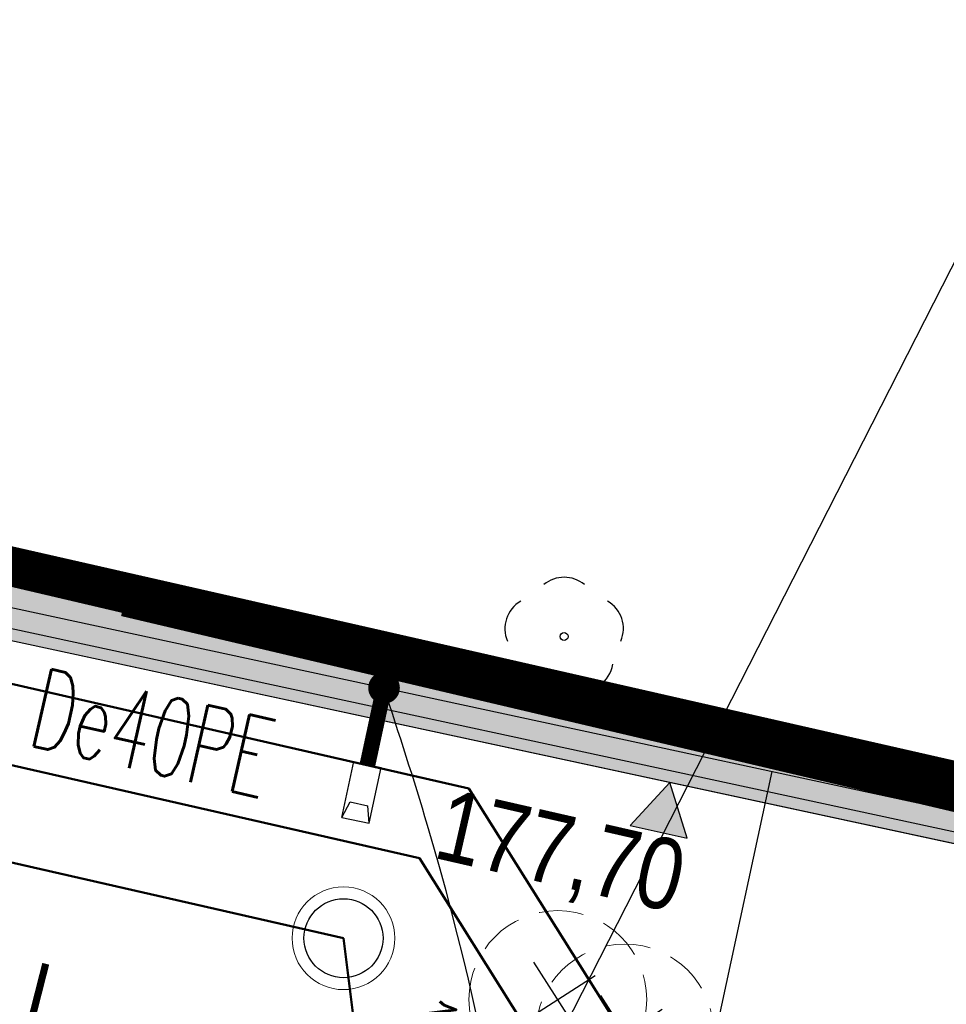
# Model space of a CAD drawing. Header units: metres. Extents: x 964 to 7125, y -212 to 9570.
# Tile 108 of 185: x 1948 to 1960, y 269 to 281. Entities that reach past the tile are written whole.
import ezdxf
from ezdxf import colors
from ezdxf.entities.mleader import LeaderData, LeaderLine
from ezdxf.enums import TextEntityAlignment as Align
from ezdxf.math import Vec2, Vec3

# ---------------------------------------------------------------- set-up
doc = ezdxf.new("R2010")
doc.units = ezdxf.units.M
for name, pattern in [('3901', [0]), ('CENTER2', [1.125, 0.75, -0.125, 0.125, -0.125]), ('CIĄGłA', [0]), ('DASHED', [0.75, 0.5, -0.25])]:
    doc.linetypes.add(name, pattern=pattern)
for name, color, linetype, lineweight in [('- AGP-1_OPISY', 7, 'Continuous', 13), ('_IE', 240, 'Continuous', 9), ('AGP1_granica_opracow', 7, 'Continuous', 15), ('AGP1_HATCH', 7, 'Continuous', 5), ('AGP1_KRAWEZNIKI NOWE', 7, 'Continuous', 30), ('AGP1_OPISY', 7, 'Continuous', 13), ('AGP1_ZIELEN', 1, 'Continuous', 15), ('IS', 7, 'Continuous', 15), ('IS-G', 40, 'Continuous', 50), ('IS-G-opis', 46, 'Continuous', 30), ('IS-KD-opis-rzedne', 96, 'Continuous', 30), ('IS-KS', 34, 'Continuous', 50), ('IS-KS-opis', 36, 'Continuous', 30), ('IS-KS-opis-rzedne', 36, 'Continuous', 30), ('IS-KS-studnie', 34, 'Continuous', 30), ('IS-W', 160, 'Continuous', 50), ('IS-W-opis', 166, 'Continuous', 30), ('PODKŁAD MAPA', 7, 'Continuous', 9)]:
    doc.layers.add(name, color=color, linetype=linetype, lineweight=lineweight)
for name, color, linetype in [('0S', 7, 'Continuous'), ('Dzialki', 7, 'Continuous'), ('OT_Ogrodzenia', 7, 'Continuous'), ('OT_ZagospodarowanieTerenu', 7, 'Continuous'), ('OTO_L_0', 7, 'Continuous'), ('WYMIARY', 9, 'Continuous'), ('zz-odwodnienie', 5, 'Continuous')]:
    doc.layers.add(name, color=color, linetype=linetype)
doc.layers.add('IS-viewport', color=254, linetype='Continuous', lineweight=0, plot=False)
doc.styles.add('ARIAL', font='arial.ttf')
doc.styles.add('IS-0.6', font='simplex.shx', dxfattribs={"width": 0.6})
doc.styles.get("Standard").update_dxf_attribs({"font": 'arial.ttf'})

# ---------------------------------------------------------------- blocks, each defined once
blk = doc.blocks.new('OTZL')
at = {"color": 0}
blk.add_circle((0, 0), 0.05, dxfattribs=at)
for centre, radius, start, end in [((0, 0.35), 0.4, 50.114, 129.886), ((-0.35, 0.1), 0.4, 119.8482, 203.5195), ((0.35, 0.1), 0.4, 336.8845, 60.1518), ((-0.2, -0.3), 0.4, 187.477, 278.4788), ((0.2, -0.275), 0.425, 262.6459, 349.6289)]:
    blk.add_arc(centre, radius, start, end, dxfattribs=at)
blk = doc.blocks.new('MDCP 20240606')
at = {"layer": 'Dzialki', "color": 251, "true_color": 0x636466, "const_width": 0.09}
blk.add_lwpolyline([(6592064.28, 5737985.46), (6592011.58, 5737997.44)], dxfattribs=at)
at = {"layer": 'OT_Ogrodzenia', "color": 251, "linetype": '3901', "true_color": 0x636466, "const_width": 0.09}
for points in [[(6592043.3533, 5737989.9944), (6592008.54, 5737998.15)], [(6592042.38, 5737985.51), (6592033.69, 5737951.41)]]:
    blk.add_lwpolyline(points, dxfattribs=at)
at = {"layer": 'OTO_L_0', "color": 251, "linetype": '3901', "true_color": 0x636466, "const_width": 0.175}
for points in [[(6592049.1046, 5737988.6416), (6592043.3533, 5737989.9944)], [(6592054.8558, 5737987.2887), (6592049.1046, 5737988.6416)]]:
    blk.add_lwpolyline(points, dxfattribs=at)
at = {"layer": 'OTO_L_0', "color": 251, "true_color": 0x636466}
for radius in [0.175, 0.1575, 0.14, 0.1225, 0.105, 0.0875, 0.07, 0.0525, 0.035]:
    blk.add_circle((6592046.7058, 5737989.2058), radius, dxfattribs=at)
at = {"layer": 'OT_ZagospodarowanieTerenu', "color": 251, "true_color": 0x636466}
blk.add_blockref('OTZL', (6592048.94, 5737989.65), dxfattribs=at)
blk = doc.blocks.new('drzewo_liściaste_symbol')
at = {"layer": 'AGP1_ZIELEN', "color": 11, "lineweight": 30, "true_color": 0xf27172, "transparency": 33554559}
for p, q in [((0.53, -0.53), (-0.53, 0.53)), ((-0.53, -0.53), (0.53, 0.53))]:
    blk.add_line(p, q, dxfattribs=at)
at = {"layer": 'AGP1_ZIELEN', "color": 252, "linetype": 'DASHED', "lineweight": 5, "ltscale": 1.5, "true_color": 0x939598}
blk.add_circle((0, 0), 1.5, dxfattribs=at)
blk = doc.blocks.new('DRZEWA DO WYCINKI 20240606')
at = {"layer": 'AGP1_ZIELEN', "lineweight": 9, "xscale": 0.75, "yscale": 0.75, "zscale": 0.75, "rotation": 347.6011741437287}
for p in [(2234.907, 233.338), (2235.754, 232.914)]:
    blk.add_blockref('drzewo_liściaste_symbol', p, dxfattribs=at)
blk = doc.blocks.new('d_rzędna')
at = {"layer": 'zz-odwodnienie'}
blk.add_hatch(color=0, dxfattribs=at).paths.add_polyline_path([(0, 0), (0.369, 0.639), (-0.369, 0.639)])
at = {"layer": 'zz-odwodnienie', "color": 0}
for p, q in [((-0.369, 0.639), (0, 0)), ((0.369, 0.639), (-0.369, 0.639)), ((-0.369, 0.639), (0, 0)), ((0.369, 0.639), (-0.369, 0.639)), ((0, 0), (0.369, 0.639)), ((0, 0), (0.369, 0.639))]:
    blk.add_line(p, q, dxfattribs=at)
blk = doc.blocks.new('opracowanie drogowe 20250115 konstantynów')
at = {"layer": 'zz-odwodnienie', "color": 5, "linetype": 'CIĄGłA', "lineweight": 0, "rotation": 167.1429866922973}
blk.add_blockref('d_rzędna', (1956.725, 271.537), dxfattribs=at)
at = {"layer": 'zz-odwodnienie', "insert": (1953.91, 271.469), "char_height": 0.9, "width": 5.78409, "attachment_point": 1, "rotation": 347.143}
blk.add_mtext('{\\fArial Narrow|b0|i0|c238|p34;177,70}', dxfattribs=at)
blk = doc.blocks.new('*U125')
at = {"color": 0, "linetype": 'Continuous', "lineweight": -2}
blk.add_lwpolyline([(0.422, -0.955), (0.173, 1.03), (0.546, 0.068)], dxfattribs=at)
at = {"layer": 'IS-viewport'}
blk.add_line((-0.124, 0.992), (0.124, -0.992), dxfattribs=at)
at = {"color": 0, "linetype": 'Continuous', "lineweight": -2, "style": 'IS-0.6', "width": 0.6}
blk.add_attdef('OPIS-L', text='', height=1, rotation=277.143, dxfattribs=at).set_placement((0.111, 1.526), align=Align.RIGHT)
blk.add_attdef('OPIS-POD', text='', height=1, rotation=277.143, dxfattribs=at).set_placement((-0.298, -0.037), align=Align.TOP_CENTER)
blk.add_attdef('OPIS-P', (0.484, -1.451), '', height=1, rotation=277.143, dxfattribs=at)
blk = doc.blocks.new('_None', base_point=(2.5, 0))
blk = doc.blocks.new('IS-opis-studni-P-0.6')
at = {"color": 0, "linetype": 'Continuous', "lineweight": 15, "transparency": 16777216}
blk.add_line((0, 0), (3.5, 0), dxfattribs=at)
at = {"color": 0, "linetype": 'Continuous', "lineweight": -2, "transparency": 16777216, "style": 'IS-0.6', "width": 0.6}
for p in [(1.75, 0.25), (1.75, -1.25), (1.75, -2.5)]:
    blk.add_attdef('000,00', text='', height=1, dxfattribs=at).set_placement(p, align=Align.CENTER)
blk.add_attdef('S0', text='', height=1.25, dxfattribs=at).set_placement((3.75, 0), align=Align.MIDDLE_LEFT)
blk = doc.blocks.new('IE_20251212')
at = {"layer": '_IE', "linetype": 'CIĄGłA', "lineweight": -3}
for p, q in [((16.902, -21.286), (37.872, -25.801)), ((31.936, -38.604), (34.834, -25.147))]:
    blk.add_line(p, q, dxfattribs=at)
at = {"layer": '_IE', "lineweight": -3}
for p, q in [((29.386, -25.728), (29.538, -25.022)), ((29.386, -25.728), (29.538, -25.022)), ((29.386, -25.728), (29.538, -25.022)), ((29.386, -25.728), (29.538, -25.022)), ((29.386, -25.728), (29.538, -25.022)), ((29.386, -25.728), (29.538, -25.022)), ((29.386, -25.728), (29.538, -25.022)), ((29.386, -25.728), (29.538, -25.022)), ((29.386, -25.728), (29.538, -25.022)), ((29.386, -25.728), (29.538, -25.022)), ((29.386, -25.728), (29.538, -25.022)), ((29.386, -25.728), (29.538, -25.022)), ((29.538, -25.022), (29.886, -25.097)), ((29.538, -25.022), (29.886, -25.097)), ((29.538, -25.022), (29.886, -25.097)), ((29.538, -25.022), (29.886, -25.097)), ((29.538, -25.022), (29.886, -25.097)), ((29.538, -25.022), (29.886, -25.097)), ((29.538, -25.022), (29.886, -25.097)), ((29.538, -25.022), (29.886, -25.097)), ((29.538, -25.022), (29.886, -25.097)), ((29.538, -25.022), (29.886, -25.097)), ((29.538, -25.022), (29.886, -25.097)), ((29.538, -25.022), (29.886, -25.097)), ((29.734, -25.803), (29.886, -25.097)), ((29.734, -25.803), (29.886, -25.097)), ((29.734, -25.803), (29.886, -25.097)), ((29.734, -25.803), (29.886, -25.097)), ((29.734, -25.803), (29.886, -25.097)), ((29.734, -25.803), (29.886, -25.097)), ((29.734, -25.803), (29.886, -25.097)), ((29.734, -25.803), (29.886, -25.097)), ((29.734, -25.803), (29.886, -25.097)), ((29.734, -25.803), (29.886, -25.097)), ((29.734, -25.803), (29.886, -25.097)), ((29.734, -25.803), (29.886, -25.097)), ((29.386, -25.728), (29.494, -25.532)), ((29.386, -25.728), (29.494, -25.532)), ((29.386, -25.728), (29.494, -25.532)), ((29.386, -25.728), (29.494, -25.532)), ((29.386, -25.728), (29.494, -25.532)), ((29.386, -25.728), (29.494, -25.532)), ((29.386, -25.728), (29.494, -25.532)), ((29.386, -25.728), (29.494, -25.532)), ((29.386, -25.728), (29.494, -25.532)), ((29.386, -25.728), (29.494, -25.532)), ((29.386, -25.728), (29.494, -25.532)), ((29.386, -25.728), (29.494, -25.532)), ((29.494, -25.532), (29.716, -25.58)), ((29.494, -25.532), (29.716, -25.58)), ((29.494, -25.532), (29.716, -25.58)), ((29.494, -25.532), (29.716, -25.58)), ((29.494, -25.532), (29.716, -25.58)), ((29.494, -25.532), (29.716, -25.58)), ((29.494, -25.532), (29.716, -25.58)), ((29.494, -25.532), (29.716, -25.58)), ((29.494, -25.532), (29.716, -25.58)), ((29.494, -25.532), (29.716, -25.58)), ((29.494, -25.532), (29.716, -25.58)), ((29.494, -25.532), (29.716, -25.58)), ((29.734, -25.803), (29.716, -25.58)), ((29.734, -25.803), (29.716, -25.58)), ((29.734, -25.803), (29.716, -25.58)), ((29.734, -25.803), (29.716, -25.58)), ((29.734, -25.803), (29.716, -25.58)), ((29.734, -25.803), (29.716, -25.58)), ((29.734, -25.803), (29.716, -25.58)), ((29.734, -25.803), (29.716, -25.58)), ((29.734, -25.803), (29.716, -25.58)), ((29.734, -25.803), (29.716, -25.58)), ((29.734, -25.803), (29.716, -25.58)), ((29.734, -25.803), (29.716, -25.58)), ((29.386, -25.728), (29.734, -25.803)), ((29.386, -25.728), (29.734, -25.803)), ((29.386, -25.728), (29.734, -25.803)), ((29.386, -25.728), (29.734, -25.803)), ((29.386, -25.728), (29.734, -25.803)), ((29.386, -25.728), (29.734, -25.803)), ((29.386, -25.728), (29.734, -25.803)), ((29.386, -25.728), (29.734, -25.803)), ((29.386, -25.728), (29.734, -25.803)), ((29.386, -25.728), (29.734, -25.803)), ((29.386, -25.728), (29.734, -25.803)), ((29.386, -25.728), (29.734, -25.803))]:
    blk.add_line(p, q, dxfattribs=at)
at = {"layer": '_IE', "lineweight": -3, "ltscale": 3, "const_width": 0.2, "elevation": 0}
blk.add_lwpolyline([(29.975, -24.174, 1), (29.867, -24.005, 1)], format="xyb", close=True, dxfattribs=at)
at = {"layer": '_IE', "lineweight": -3, "ltscale": 3, "const_width": 0.2}
blk.add_lwpolyline([(29.712, -25.06), (29.921, -24.089)], dxfattribs=at)
at = {"layer": '_IE', "color": 6, "lineweight": -3}
blk.add_spline([(31.773, -38.567), (31.866, -34.913), (30.472, -25.829), (29.921, -24.089)], degree=3, dxfattribs=at)
blk = doc.blocks.new('IS_2025-10-21')
at = {"layer": 'IS-G'}
for q in [(1920.832, 279.075), (1961.942, 259.113)]:
    blk.add_line((1954.182, 271.463), q, dxfattribs=at)
at = {"layer": 'IS-KS'}
for q in [(1918.041, 277.455), (1953.918, 259.009)]:
    blk.add_line((1952.595, 269.568), q, dxfattribs=at)
at = {"layer": 'IS-KS-studnie', "lineweight": 9}
blk.add_circle((1952.595, 269.568), 0.65, dxfattribs=at)
at = {"layer": 'IS-KS-studnie'}
blk.add_circle((1952.595, 269.568), 0.5, dxfattribs=at)
at = {"layer": 'IS-W'}
for q in [(1926.353, 276.789), (1960.875, 258.931)]:
    blk.add_line((1953.556, 270.58), q, dxfattribs=at)
at = {"layer": 'IS-KS-opis'}
ref = blk.add_blockref('*U125', (1953.117, 265.407), dxfattribs=at)
ref.add_attrib('OPIS-P', '0.16', (1953.601, 263.956), dxfattribs={"layer": '0', "color": 0, "linetype": 'Continuous', "lineweight": -2, "height": 1, "rotation": 277.143, "style": 'IS-0.6', "width": 0.6})
ref.add_attrib('OPIS-L', '1.0%', dxfattribs={"layer": '0', "color": 0, "linetype": 'Continuous', "lineweight": -2, "height": 1, "rotation": 277.143, "style": 'IS-0.6', "width": 0.6}).set_placement((1953.228, 266.932), align=Align.RIGHT)
at = {"layer": 'IS-W-opis', "style": 'IS-0.6', "width": 0.6}
blk.add_text('De40PE', height=1, rotation=347.143, dxfattribs=at).set_placement((1948.577, 272.018))
at = {"layer": 'IS-G-opis'}
ml = blk.add_multileader_mtext('Standard', dxfattribs=at)
ml.set_content('G3', color=256, style='IS-0.6')
ml.set_leader_properties(linetype='Continuous', lineweight=9)
ml.set_arrow_properties(name='NONE')
ml.build(insert=Vec2(0, 0))
ml.multileader.update_dxf_attribs({"has_dogleg": 0, "text_left_attachment_type": 6, "text_right_attachment_type": 6, "dogleg_length": 0, "arrow_head_size": 0.25})
ctx = ml.context
ctx.base_point, ctx.char_height, ctx.arrow_head_size, ctx.landing_gap_size, ctx.plane_origin = Vec3(1956.493, 273.872), 1, 0.25, 0.25, Vec3(1930.767, 289.776)
ctx.left_attachment, ctx.right_attachment = 6, 6
notes = []
notes.append((ctx, [(0, (1, 1, 0), (1956.493, 273.872), (1, 0), 0, [(0, [(1954.182, 271.463)], 0, [])])]))
ctx.mtext.insert, ctx.mtext.rotation, ctx.mtext.line_spacing_style, ctx.mtext.flow_direction = Vec3(1956.743, 275.072), 6.283185, 2, 5
at = {"layer": 'IS-KD-opis-rzedne'}
ml = blk.add_multileader_block('Standard', dxfattribs=at)
ml.set_content('IS-opis-studni-P-0.6', color=256)
ml.set_attribute('S0', 'D13', width=0)
ml.set_attribute('000,00', '177,70', width=0)
ml.set_attribute('000,00', '176,40', width=0)
ml.set_attribute('000,00', '', width=0)
ml.set_leader_properties(linetype='Continuous', lineweight=9)
ml.set_arrow_properties(name='NONE')
ml.build(insert=Vec2(0, 0))
ml.multileader.update_dxf_attribs({"has_dogleg": 0, "text_left_attachment_type": 6, "text_right_attachment_type": 6, "dogleg_length": 0, "arrow_head_size": 5, "block_connection_type": 1})
ctx = ml.context
ctx.base_point, ctx.char_height, ctx.arrow_head_size, ctx.landing_gap_size, ctx.plane_origin = Vec3(1945.078, 279.31), 20, 5, 5, Vec3(1945.367, 260.608)
ctx.left_attachment, ctx.right_attachment, ctx.text_align_type, ctx.attachment_type = 6, 6, 2, 1
notes.append((ctx, [(1, (1, 1, 0), (1945.078, 279.31), (1, 0), 0, [(0, [(1939.145, 263.714)], 0, [])])]))
ctx.block.insert = Vec3(1945.078, 279.31)
at = {"layer": 'IS-KS-opis-rzedne'}
ml = blk.add_multileader_block('Standard', dxfattribs=at)
ml.set_content('IS-opis-studni-P-0.6', color=256)
ml.set_attribute('S0', 'S2', width=0)
ml.set_attribute('000,00', '177,68', width=0)
ml.set_attribute('000,00', '176,11', width=0)
ml.set_attribute('000,00', '', width=0)
ml.set_leader_properties(linetype='Continuous', lineweight=9)
ml.set_arrow_properties(name='NONE')
ml.build(insert=Vec2(0, 0))
ml.multileader.update_dxf_attribs({"has_dogleg": 0, "text_left_attachment_type": 6, "text_right_attachment_type": 6, "dogleg_length": 0, "arrow_head_size": 5, "block_connection_type": 1})
ctx = ml.context
ctx.base_point, ctx.char_height, ctx.arrow_head_size, ctx.landing_gap_size, ctx.plane_origin = Vec3(1955.962, 277.374), 20, 5, 5, Vec3(1958.817, 266.462)
ctx.left_attachment, ctx.right_attachment, ctx.text_align_type, ctx.attachment_type = 6, 6, 2, 1
notes.append((ctx, [(1, (1, 1, 0), (1955.962, 277.374), (1, 0), 0, [(0, [(1952.595, 269.568)], 0, [])])]))
ctx.block.insert = Vec3(1955.962, 277.374)
ml = blk.add_multileader_block('Standard', dxfattribs=at)
ml.set_content('IS-opis-studni-P-0.6', color=256)
ml.set_attribute('S0', 'S3', width=0)
ml.set_attribute('000,00', '177,85', width=0)
ml.set_attribute('000,00', '176,22', width=0)
ml.set_attribute('000,00', '', width=0)
ml.set_leader_properties(linetype='Continuous', lineweight=9)
ml.set_arrow_properties(name='NONE')
ml.build(insert=Vec2(0, 0))
ml.multileader.update_dxf_attribs({"has_dogleg": 0, "text_left_attachment_type": 6, "text_right_attachment_type": 6, "dogleg_length": 0, "arrow_head_size": 5, "block_connection_type": 1})
ctx = ml.context
ctx.base_point, ctx.char_height, ctx.arrow_head_size, ctx.landing_gap_size, ctx.plane_origin = Vec3(1963.914, 273.205), 20, 5, 5, Vec3(1960.14, 255.902)
ctx.left_attachment, ctx.right_attachment, ctx.text_align_type, ctx.attachment_type = 6, 6, 2, 1
notes.append((ctx, [(1, (1, 1, 0), (1963.914, 273.205), (1, 0), 0, [(0, [(1953.918, 259.009)], 0, [])])]))
ctx.block.insert = Vec3(1963.914, 273.205)
at = {"layer": 'IS-W-opis'}
ml = blk.add_multileader_mtext('Standard', dxfattribs=at)
ml.set_content('HN80', color=256, style='IS-0.6')
ml.set_leader_properties(linetype='Continuous', lineweight=9)
ml.set_arrow_properties(name='NONE')
ml.build(insert=Vec2(0, 0))
ml.multileader.update_dxf_attribs({"has_dogleg": 0, "text_left_attachment_type": 6, "text_right_attachment_type": 6, "dogleg_length": 0, "arrow_head_size": 0.25})
ctx = ml.context
ctx.base_point, ctx.char_height, ctx.arrow_head_size, ctx.landing_gap_size, ctx.plane_origin = Vec3(1947.951, 275.84), 1, 0.25, 0.25, Vec3(1911.871, 278.938)
ctx.left_attachment, ctx.right_attachment = 6, 6
notes.append((ctx, [(0, (1, 1, 0), (1947.951, 275.84), (1, 0), 0, [(0, [(1941.987, 267.63)], 0, [])])]))
ctx.mtext.insert, ctx.mtext.rotation, ctx.mtext.line_spacing_style, ctx.mtext.flow_direction = Vec3(1948.201, 277.04), 6.283185, 2, 5
ml = blk.add_multileader_mtext('Standard', dxfattribs=at)
ml.set_content('W5', color=256, style='IS-0.6')
ml.set_leader_properties(linetype='Continuous', lineweight=9)
ml.set_arrow_properties(name='NONE')
ml.build(insert=Vec2(0, 0))
ml.multileader.update_dxf_attribs({"has_dogleg": 0, "text_left_attachment_type": 6, "text_right_attachment_type": 6, "dogleg_length": 0, "arrow_head_size": 0.25})
ctx = ml.context
ctx.base_point, ctx.char_height, ctx.arrow_head_size, ctx.landing_gap_size, ctx.plane_origin = Vec3(1958.644, 273.093), 1, 0.25, 0.25, Vec3(1909.954, 269.633)
ctx.left_attachment, ctx.right_attachment = 6, 6
notes.append((ctx, [(0, (1, 1, 0), (1958.644, 273.093), (1, 0), 0, [(0, [(1953.556, 270.58)], 0, [])])]))
ctx.mtext.insert, ctx.mtext.rotation, ctx.mtext.width, ctx.mtext.line_spacing_style, ctx.mtext.flow_direction = Vec3(1958.894, 274.293), 6.283185, 0.82857, 2, 5
for ctx, leaders in notes:
    for number, flags, end, landing, length, lines in leaders:
        leader = LeaderData()
        leader.index, (leader.has_last_leader_line, leader.has_dogleg_vector, leader.attachment_direction) = number, flags
        leader.last_leader_point, leader.dogleg_vector, leader.dogleg_length = Vec3(end), Vec3(landing), length
        for number, points, colour, breaks in lines:
            line = LeaderLine()
            line.index, line.vertices, line.color, line.breaks = number, Vec3.list(points), colors.encode_raw_color(colour), breaks
            leader.lines.append(line)
        ctx.leaders.append(leader)
blk = doc.blocks.new('A$C273a521e')
at = {"layer": 'IS'}
blk.add_blockref('IS_2025-10-21', (-1902.907, -313.015), dxfattribs=at)

msp = doc.modelspace()

# ---------------------------------------------------------------- hatches: boundary and pattern name
at = {"layer": 'AGP1_HATCH', "transparency": 33554625}
h = msp.add_hatch(dxfattribs=at)
h.set_pattern_fill('GRASS', color=64, scale=0.02)
edge = h.paths.add_edge_path()
edge.add_line((1918.027, 281.175), (1917.733, 280.104))
edge.add_arc((1955.219, 442.4), 166.569, 256.99439, 258.15001)
edge.add_line((1921.014, 279.381), (1921.294, 279.32))
edge.add_line((1921.294, 279.32), (1921.412, 279.868))
edge.add_line((1921.412, 279.868), (1923.034, 279.518))
edge.add_line((1923.034, 279.518), (1922.916, 278.971))
edge.add_line((1922.916, 278.971), (1933.465, 276.699))
edge.add_line((1933.465, 276.699), (1934.496, 277.431))
edge.add_line((1934.496, 277.431), (1918.027, 281.175))
edge = h.paths.add_edge_path()
edge.add_line((1934.496, 277.431), (1933.465, 276.699))
edge.add_line((1933.465, 276.699), (1961.673, 270.625))
edge.add_arc((1959.178, 261.982), 8.996, -9.9, 73.8971, ccw=False)
edge.add_line((1968.04, 260.435), (1961.28, 230.82))
edge.add_line((1961.28, 230.82), (1960.644, 230.965))
edge.add_line((1960.644, 230.965), (1959.265, 224.923))
edge.add_line((1959.265, 224.923), (1955.033, 225.889))
edge.add_line((1955.033, 225.889), (1956.408, 231.912))
edge.add_line((1956.408, 231.912), (1953.023, 230.989))
edge.add_line((1953.023, 230.989), (1949.226, 231.856))
edge.add_line((1949.226, 231.856), (1948.815, 230.055))
edge.add_line((1948.815, 230.055), (1944.094, 231.129))
edge.add_line((1944.094, 231.129), (1944.506, 232.933))
edge.add_line((1944.506, 232.933), (1938.433, 234.319))
edge.add_line((1938.433, 234.319), (1936.698, 235.491))
edge.add_arc((1936.199, 234.803), 0.85, 53.9932, 167.1431)
edge.add_line((1935.37, 234.992), (1934.079, 229.338))
edge.add_line((1934.079, 229.338), (1929.936, 230.283))
edge.add_line((1929.936, 230.283), (1930.303, 231.892))
edge.add_line((1930.303, 231.892), (1911.146, 236.264))
edge.add_line((1911.146, 236.264), (1911.146, 236.264))
edge.add_line((1911.146, 236.264), (1911.58, 238.166))
edge.add_line((1911.58, 238.166), (1907.68, 239.056))
edge.add_line((1907.68, 239.056), (1908.392, 242.175))
edge.add_line((1908.392, 242.175), (1913.603, 262.804))
edge.add_arc((1910.839, 263.502), 2.85, 345.8235, 357.6929)
edge.add_line((1913.687, 263.387), (1913.781, 265.726))
edge.add_line((1913.781, 265.726), (1905.257, 234.685))
edge.add_line((1905.257, 234.685), (1959.667, 222.315))
edge.add_line((1959.667, 222.315), (1970.727, 269.195))
edge.add_line((1970.727, 269.195), (1934.496, 277.431))
at = {"layer": 'AGP1_HATCH', "true_color": 0x636466, "transparency": 33554477}
h = msp.add_hatch(color=251, dxfattribs=at)
h.dxf.hatch_style = 1
h.paths.add_polyline_path([(1957.388, 225.864), (1955.633, 226.265), (1956.85, 231.597), (1958.605, 231.197)], flags=16)
edge = h.paths.add_edge_path()
edge.add_arc((1960.323, 465.565), 190.288, 257.07034, 258.07825)
edge.add_line((1921.014, 279.381), (1961.668, 270.626))
edge.add_line((1961.668, 270.626), (1961.674, 270.625))
edge.add_arc((1959.178, 261.982), 8.996, -9.9, 73.8914, ccw=False)
edge.add_line((1968.04, 260.435), (1961.28, 230.82))
edge.add_line((1961.28, 230.82), (1960.644, 230.965))
edge.add_line((1960.644, 230.965), (1959.265, 224.923))
edge.add_line((1959.265, 224.923), (1955.035, 225.892))
edge.add_line((1955.035, 225.892), (1956.414, 231.935))
edge.add_line((1956.414, 231.935), (1956.408, 231.912))
edge.add_line((1956.408, 231.912), (1953.023, 230.989))
edge.add_line((1953.023, 230.989), (1949.226, 231.856))
edge.add_line((1949.226, 231.856), (1948.815, 230.055))
edge.add_line((1948.815, 230.055), (1944.094, 231.129))
edge.add_line((1944.094, 231.129), (1944.506, 232.933))
edge.add_line((1944.506, 232.933), (1938.433, 234.319))
edge.add_line((1938.433, 234.319), (1936.698, 235.491))
edge.add_arc((1936.199, 234.803), 0.85, 53.9932, 167.1431)
edge.add_line((1935.37, 234.992), (1934.079, 229.338))
edge.add_line((1934.079, 229.338), (1929.936, 230.283))
edge.add_line((1929.936, 230.283), (1930.303, 231.892))
edge.add_line((1930.303, 231.892), (1911.146, 236.264))
edge.add_line((1911.146, 236.264), (1911.146, 236.265))
edge.add_line((1911.146, 236.265), (1911.58, 238.166))
edge.add_line((1911.58, 238.166), (1907.68, 239.056))
edge.add_line((1907.68, 239.056), (1908.392, 242.175))
edge.add_line((1908.392, 242.175), (1913.603, 262.804))
edge.add_arc((1910.839, 263.502), 2.85, 345.8235, 357.6929)
edge.add_line((1913.687, 263.387), (1913.782, 265.738))
edge.add_line((1913.782, 265.738), (1913.958, 266.377))
edge.add_line((1913.958, 266.377), (1913.837, 263.381))
edge.add_arc((1910.839, 263.502), 3, 345.8235, 357.6929, ccw=False)
edge.add_line((1913.748, 262.767), (1908.538, 242.142))
edge.add_line((1908.538, 242.142), (1911.463, 241.474))
edge.add_arc((1911.238, 240.497), 1.003, -9.8722, 77.0294, ccw=False)
edge.add_line((1912.226, 240.325), (1911.326, 236.377))
edge.add_line((1911.326, 236.377), (1934.334, 231.126))
edge.add_line((1934.334, 231.126), (1935.224, 235.026))
edge.add_arc((1936.199, 234.803), 1, 54.147, 167.1431, ccw=False)
edge.add_line((1936.784, 235.614), (1938.494, 234.459))
edge.add_line((1938.494, 234.459), (1953.02, 231.144))
edge.add_line((1953.02, 231.144), (1956.446, 232.077))
edge.add_line((1956.446, 232.077), (1961.167, 231))
edge.add_line((1961.167, 231), (1967.893, 260.465))
edge.add_arc((1959.178, 261.982), 8.846, 350.125, 433.864)
edge.add_line((1961.636, 270.479), (1920.924, 279.246))
edge.add_arc((1955.219, 442.4), 166.719, 256.99789, 258.12915, ccw=False)
edge.add_line((1917.709, 279.955), (1917.745, 280.101))

# ---------------------------------------------------------------- linework, layer by layer
at = {"layer": '- AGP-1_OPISY', "color": 18, "linetype": 'CIĄGłA', "lineweight": 0, "true_color": 0x000000}
msp.add_lwpolyline([(1961.636, 270.479), (1941.728, 274.766)], dxfattribs=at)
at = {"layer": 'AGP1_granica_opracow', "color": 5, "linetype": 'CENTER2', "lineweight": 9, "ltscale": 5, "const_width": 0.5}
msp.add_lwpolyline([(1970.727, 269.195), (1918.027, 281.175), (1905.257, 234.685), (1959.667, 222.315), (1970.727, 269.195)], dxfattribs=at)
at = {"layer": 'AGP1_KRAWEZNIKI NOWE', "color": 18, "linetype": 'CIĄGłA', "true_color": 0x000000}
for p, q in [((1921.014, 279.381), (1961.668, 270.626)), ((1961.636, 270.479), (1920.924, 279.246))]:
    msp.add_line(p, q, dxfattribs=at)

# ---------------------------------------------------------------- block references
at = {"layer": '0S', "linetype": 'CIĄGłA'}
msp.add_blockref('DRZEWA DO WYCINKI 20240606', (-279.599, 35.454), dxfattribs=at)
at = {"layer": '_IE'}
msp.add_blockref('IE_20251212', (1923.187, 296.825), dxfattribs=at)
at = {"layer": 'PODKŁAD MAPA', "linetype": 'ByBlock'}
msp.add_blockref('MDCP 20240606', (-6590093.553, -5737716.265), dxfattribs=at)
at = {"layer": 'WYMIARY', "color": 3}
msp.add_blockref('A$C273a521e', (1902.907, 313.015), dxfattribs=at)
at = {"layer": 'zz-odwodnienie'}
msp.add_blockref('opracowanie drogowe 20250115 konstantynów', (0, 0), dxfattribs=at)

# ---------------------------------------------------------------- leaders
at = {"layer": 'AGP1_OPISY'}
ml = msp.add_multileader_mtext('Standard', dxfattribs=at)
ml.set_content('ZNAK PODŚWIETLANY\\P"WJAZD/WYJAZD"', color=256, style='ARIAL')
ml.set_leader_properties()
ml.build(insert=Vec2(0, 0))
ml.multileader.update_dxf_attribs({"arrow_head_size": 1})
ctx = ml.context
ctx.base_point, ctx.char_height, ctx.arrow_head_size, ctx.landing_gap_size, ctx.plane_origin = Vec3(1947.454, 293.799), 1, 1, 0.08, Vec3(1968.084, 285.699)
ctx.text_align_type = 1
notes = []
notes.append((ctx, [(0, (1, 1, 0), (1947.154, 293.799), (1, 0), 0.3, [(0, [(1922.481, 279.433)], 0, [])])]))
ctx.mtext.insert, ctx.mtext.width, ctx.mtext.defined_height, ctx.mtext.alignment, ctx.mtext.flow_direction = Vec3(1955.122, 294.307), 22.31044, 9.297, 2, 5
ml = msp.add_multileader_mtext('Standard', dxfattribs=at)
ml.set_content('ZNAK PODŚWIETLANY\\P"WODA-POWIETRZE-ODKURZACZ"', color=256, style='ARIAL')
ml.set_leader_properties()
ml.build(insert=Vec2(0, 0))
ml.multileader.update_dxf_attribs({"arrow_head_size": 1})
ctx = ml.context
ctx.base_point, ctx.char_height, ctx.arrow_head_size, ctx.landing_gap_size, ctx.plane_origin = Vec3(1966.275, 289.208), 1, 1, 0.08, Vec3(2021.123, 270.962)
ctx.text_align_type = 1
notes.append((ctx, [(0, (1, 1, 0), (1965.975, 289.208), (1, 0), 0.3, [(0, [(1951.121, 260.058)], 0, [])])]))
ctx.mtext.insert, ctx.mtext.width, ctx.mtext.defined_height, ctx.mtext.alignment, ctx.mtext.flow_direction = Vec3(1977.923, 289.717), 22.31044, 9.297, 2, 5
for ctx, leaders in notes:
    for number, flags, end, landing, length, lines in leaders:
        leader = LeaderData()
        leader.index, (leader.has_last_leader_line, leader.has_dogleg_vector, leader.attachment_direction) = number, flags
        leader.last_leader_point, leader.dogleg_vector, leader.dogleg_length = Vec3(end), Vec3(landing), length
        for number, points, colour, breaks in lines:
            line = LeaderLine()
            line.index, line.vertices, line.color, line.breaks = number, Vec3.list(points), colors.encode_raw_color(colour), breaks
            leader.lines.append(line)
        ctx.leaders.append(leader)

doc.saveas('drawing.dxf')
